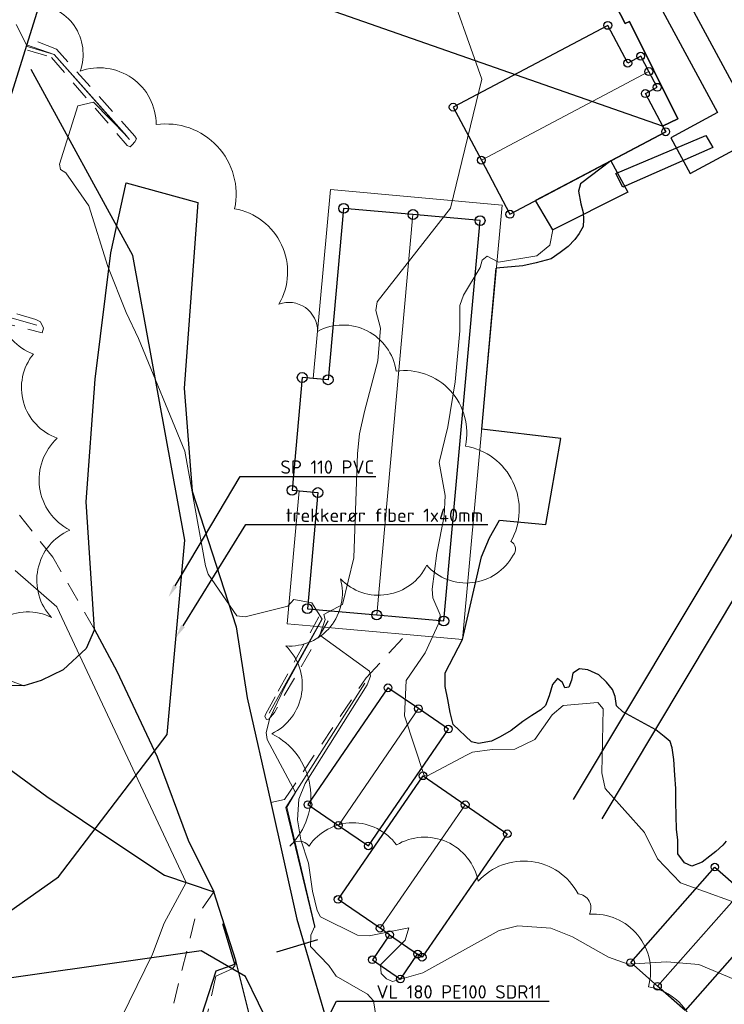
# Model space of a CAD drawing. Header units: metres. Extents: x 0 to 385757, y 0 to 6885278.
# Tile 76 of 108: x 308679 to 308732, y 6884482 to 6884556. Entities that reach past the tile are written whole.
import ezdxf
from ezdxf import colors
from ezdxf.entities.mleader import LeaderData, LeaderLine
from ezdxf.math import Vec2, Vec3

# ---------------------------------------------------------------- set-up
doc = ezdxf.new("R2010")
doc.units = ezdxf.units.M
doc.linetypes.add('STVEGKANT', pattern=[2.5, 1.5, -1])
for name, color, linetype in [('_Ny kommunal fiber', 6, 'Continuous'), ('K--DI---', 7, 'Continuous'), ('K--DI---05009--TaksprangBunn', 9, 'Continuous'), ('K--DI---05014--Takkant-HUS_PRIKK', 8, 'Continuous'), ('K--DI---06099--FiktivAvgrensningForAnlegg', 9, 'Continuous'), ('K--DI---06622--Slipp', 9, 'Continuous'), ('K--DI---09111--KantUtsnitt', 9, 'Continuous'), ('K--DI---Flateavgrensning', 9, 'Continuous'), ('K--DI---FlytebryggeLandgang', 9, 'Continuous'), ('K--DI---Gjerde', 9, 'Continuous'), ('K--DI---VegAnnenAvgrensning', 9, 'Continuous'), ('K--DI---Vegbom', 9, 'Continuous'), ('K--DI---VegFiktivGrense', 9, 'Continuous')]:
    doc.layers.add(name, color=color, linetype=linetype)
doc.layers.add('_Tiltak', color=1, linetype='Continuous', lineweight=0, true_color=0xff0000)
for name, color, linetype, lineweight in [('K--DI---03001--Kystkontur-VANN', 8, 'Continuous', 30), ('K--DI---03005--KystkonturTekniskeAnlegg-VANN', 8, 'Continuous', 30), ('K--DI---05061--Veranda-HUSDIV', 8, 'Continuous', 9), ('K--DI---05081--Taksprang-HUSDIV', 8, 'Continuous', 9), ('K--DI---06002--MurLoddrett-STMUR', 8, 'STREK MED BDS208', 9), ('K--DI---06613--KaiBryggeKant-KAI', 8, 'Continuous', 9), ('K--DI---07007--AnnetVegarealAvgrensning-STVEGKANT', 252, 'STVEGKANT', 20), ('K--DI---07018--Vegdekkekant-VKANT', 250, 'Continuous', 25), ('K--DI---Høydekurve-KURVE', 8, 'Continuous', 9), ('K--DI---Mønelinje-HUSDIV', 8, 'Continuous', 9)]:
    doc.layers.add(name, color=color, linetype=linetype, lineweight=lineweight)
doc.layers.add('K--DI---HUS_PRIKK', color=7, linetype='Continuous', true_color=0x000000)
doc.styles.get("Standard").update_dxf_attribs({"font": 'isocpeur.ttf'})
doc.linetypes.add('STREK MED BDS208', pattern='A,3.5,[208,BDS.shx,S=128,R=0,X=0,Y=0]', length=3.5)

# ---------------------------------------------------------------- blocks, each defined once
blk = doc.blocks.new('BDS199')
at = {"layer": 'K--DI---'}
blk.add_circle((0, 0), 5, dxfattribs=at)

msp = doc.modelspace()

# ---------------------------------------------------------------- linework, layer by layer
at = {"layer": '_Ny kommunal fiber', "linetype": 'Continuous'}
for points in [[(308671.6372, 6884473.868), (308668.6373, 6884476.2208), (308673.4869, 6884486.152), (308681.6756, 6884491.8987), (308689.7977, 6884502.5791), (308691.1413, 6884517.1262), (308687.2373, 6884538.4707), (308679.6318, 6884552.3878)], [(308702.49, 6884470.4614), (308695.685, 6884484.4436), (308692.3535, 6884486.3717), (308672.5134, 6884483.5407), (308668.9176, 6884476.2677)]]:
    msp.add_lwpolyline(points, dxfattribs=at)
at = {"layer": '_Tiltak', "linetype": 'Continuous'}
for points in [[(308728.9017, 6884477.2175, 0.5205671), (308725.842, 6884483.6755, 0.5205671), (308725.842, 6884483.6755, 0.5205671), (308721.4224, 6884489.1137, 0.5205671), (308721.4224, 6884489.1137, 0.5205671), (308720.5725, 6884490.6431, 0.5205671), (308713.0932, 6884491.5779, 0.5205671), (308713.0932, 6884491.5779, 0.5205671), (308706.9739, 6884494.297, 0.5205671), (308706.9739, 6884494.297, 0.5205671), (308700.4296, 6884494.212, 0.5205671), (308700.4296, 6884494.212, 0.5205671), (308698.9847, 6884494.212, 0.5205671), (308697.6346, 6884502.6234, 0.5205671), (308697.6346, 6884502.6234, 0.5205671), (308698.6907, 6884509.2092, 0.5205671), (308698.6907, 6884509.2092, 0.5205671), (308702.7756, 6884514.2292, 0.5205671), (308702.7756, 6884514.2292, 0.5205671), (308709.2434, 6884515.2502, 0.5205671), (308709.2434, 6884515.2502, 0.5205671), (308715.7112, 6884516.016, 0.5205671), (308715.7112, 6884516.016, 0.5205671), (308715.541, 6884517.037, 0.5205671), (308712.1369, 6884524.184, 0.5205671), (308712.1369, 6884524.184, 0.5205671), (308706.9455, 6884529.7996, 0.5205671), (308706.9455, 6884529.7996, 0.5205671), (308701.0735, 6884532.7775, 0.5205671), (308701.0735, 6884532.7775, 0.5205671), (308698.1801, 6884534.8196, 0.5205671), (308694.861, 6884541.9666, 0.5205671), (308694.861, 6884541.9666, 0.5205671), (308688.9889, 6884548.2628, 0.5205671), (308688.9889, 6884548.2628, 0.5205671), (308683.2871, 6884552.2618, 0.5205671), (308683.2871, 6884552.2618, 0.5205671), (308679.7978, 6884557.2817, 0.5205671), (308673.5853, 6884555.0695, 0.5205671)], [(308678.0958, 6884537.4571, 0.5205671), (308679.7978, 6884531.0759, 0.5205671), (308679.7978, 6884531.0759, 0.5205671), (308681.5849, 6884524.7796, 0.5205671), (308681.5849, 6884524.7796, 0.5205671), (308682.5212, 6884517.8878, 0.5205671), (308682.5212, 6884517.8878, 0.5205671), (308681.1594, 6884511.3364, 0.5205671), (308681.1594, 6884511.3364, 0.5205671), (308675.2873, 6884508.1032, 0.5205671)]]:
    msp.add_lwpolyline(points, format="xyb", dxfattribs=at)
at = {"layer": 'K--DI---03001--Kystkontur-VANN', "elevation": 0.61, "flags": 128}
for points in [[(308723.02, 6884545.56), (308720.76, 6884543.84), (308720.61, 6884543.28), (308720.78, 6884542.33), (308720.96, 6884541.69), (308720.97, 6884541.15), (308720.96, 6884540.64), (308720.66, 6884540.11), (308720.33, 6884539.67), (308719.83, 6884539.13), (308719.24, 6884538.68), (308718.57, 6884538.21), (308717.44, 6884537.91), (308716.43, 6884537.68), (308714.45, 6884537.52)], [(308731.67, 6884494.59), (308731.4, 6884494.28), (308730.89, 6884493.81), (308730.44, 6884493.46), (308729.87, 6884493.01), (308729.09, 6884492.72), (308728.54, 6884492.95), (308728.03, 6884493.63), (308728.04, 6884494.67), (308727.95, 6884495.49), (308727.92, 6884496.47), (308727.88, 6884497.54), (308727.9, 6884498.54), (308727.81, 6884499.53), (308727.73, 6884500.69), (308727.61, 6884501.58), (308727.46, 6884502.04), (308727.03, 6884502.42), (308726.4, 6884502.92), (308723.92, 6884504.27), (308723.46, 6884504.73), (308723.35, 6884505.41), (308723.14, 6884505.95), (308722.7, 6884506.49), (308722.12, 6884507.05), (308721.31, 6884507.43), (308720.67, 6884507.49), (308720.19, 6884507.16), (308720.07, 6884506.64), (308719.88, 6884506.12), (308719.59, 6884506.07), (308719.41, 6884506.46), (308719.02, 6884506.76), (308718.67, 6884506.33), (308718.42, 6884505.46), (308718.13, 6884504.75), (308717.78, 6884504.41), (308717.11, 6884504), (308716.43, 6884503.54), (308715.57, 6884502.87), (308714.73, 6884502.4), (308714.1, 6884502.08), (308713.12, 6884501.9), (308712.6, 6884502.03), (308711.22, 6884503.32), (308711, 6884504.22), (308710.83, 6884505.2), (308710.63, 6884506.17), (308710.63, 6884507.2), (308711.93, 6884509.68), (308713.35, 6884515.88), (308713.94, 6884517.32), (308714.7, 6884518.62)]]:
    msp.add_lwpolyline(points, dxfattribs=at)
at = {"layer": 'K--DI---03005--KystkonturTekniskeAnlegg-VANN', "elevation": 0.61, "flags": 128}
for points in [[(308665.12, 6884575.67), (308673.55, 6884576.81), (308674.27, 6884579.06), (308686.85, 6884575.47), (308686.54, 6884574.11), (308689.88, 6884568.48), (308711.54, 6884561.15), (308719.94, 6884558), (308722.3, 6884559.33), (308724.09, 6884555.84), (308724.41, 6884555.98), (308728.05, 6884548.7), (308726.9, 6884548.16)], [(308726.9, 6884548.16), (308727.13, 6884547.73), (308723.02, 6884545.56)], [(308714.7, 6884518.62), (308718.15, 6884518.31), (308719.28, 6884524.74), (308713.36, 6884525.45), (308714.45, 6884537.52)]]:
    msp.add_lwpolyline(points, dxfattribs=at)
at = {"layer": 'K--DI---05009--TaksprangBunn', "linetype": 'Continuous', "elevation": 4.7}
msp.add_lwpolyline([(308706.46, 6884487.57), (308708.56, 6884486.12)], dxfattribs=at)
at = {"layer": 'K--DI---05014--Takkant-HUS_PRIKK'}
for points in [[(308624.48, 6884582.37, 6.78), (308682.42, 6884564.27, 6.78), (308673.4, 6884535.4, 6.78), (308663.52, 6884538.48, 7.84)], [(308722.8, 6884555.7, 5.28), (308711.22, 6884549.57, 5.28), (308713.33, 6884545.6, 9.06), (308715.47, 6884541.55, 5.28), (308727.13, 6884547.73, 5.28), (308725.61, 6884550.59, 7.74), (308726.5, 6884551.06, 7.74), (308725.87, 6884552.24, 9.06), (308725.26, 6884553.39, 7.74), (308724.29, 6884552.87, 7.74), (308722.8, 6884555.7, 5.28)], [(308710.52, 6884511.08, 10.41), (308713.24, 6884541.07, 10.41), (308708.21, 6884541.53, 11.3), (308703.02, 6884541.99, 10.41), (308701.86, 6884529.15, 10.41), (308699.92, 6884529.32, 10.19), (308699.16, 6884520.87, 10.19), (308701.09, 6884520.7, 10.37), (308700.31, 6884512, 10.37), (308705.5, 6884511.53, 11.3), (308710.52, 6884511.08, 10.41)], [(308706.34, 6884506.07, 3.48), (308700.35, 6884497.32, 3.48), (308702.63, 6884495.76, 5.48), (308704.87, 6884494.23, 3.48), (308710.86, 6884502.98, 3.48), (308708.62, 6884504.51, 5.48), (308706.34, 6884506.07, 3.48)], [(308706.46, 6884487.57, 7.97), (308705.75, 6884488.06, 8.89), (308702.6, 6884490.22, 4.81), (308708.97, 6884499.48, 4.81), (308712.12, 6884497.31, 8.89), (308715.27, 6884495.14, 4.81), (308708.9, 6884485.89, 4.81), (308708.56, 6884486.12, 5.24)], [(308734.89, 6884489.05, 3.84), (308728.58, 6884481.9, 3.84), (308726.52, 6884483.71, 5.46), (308724.51, 6884485.49, 3.84), (308730.81, 6884492.64, 3.84), (308732.83, 6884490.87, 5.46), (308734.89, 6884489.05, 3.84)], [(308706.46, 6884487.57, 4.7), (308705.17, 6884485.7, 4.07), (308707.27, 6884484.25, 4.07), (308708.56, 6884486.12, 4.7)]]:
    msp.add_polyline3d(points, dxfattribs=at)
at = {"layer": 'K--DI---05061--Veranda-HUSDIV', "elevation": 8.59, "flags": 128}
msp.add_lwpolyline([(308700.75, 6884529.25), (308701.86, 6884529.15), (308703.02, 6884541.99), (308708.21, 6884541.53), (308713.24, 6884541.07), (308710.52, 6884511.08), (308705.5, 6884511.53), (308700.31, 6884512), (308701.09, 6884520.7), (308699.69, 6884520.83), (308698.79, 6884510.87), (308701.09, 6884510.66), (308701.26, 6884510.65), (308711.93, 6884509.68), (308714.88, 6884542.24), (308702.03, 6884543.4), (308700.75, 6884529.25)], dxfattribs=at)
at = {"layer": 'K--DI---05081--Taksprang-HUSDIV'}
msp.add_polyline3d([(308706.46, 6884487.57, 7.97), (308708.56, 6884486.12, 5.24)], dxfattribs=at)
at = {"layer": 'K--DI---06002--MurLoddrett-STMUR', "elevation": 1.1, "flags": 128}
msp.add_lwpolyline([(308714.7, 6884518.62), (308718.15, 6884518.31), (308719.28, 6884524.74)], dxfattribs=at)
at = {"layer": 'K--DI---06002--MurLoddrett-STMUR'}
for points in [[(308687, 6884547.16, 2.99), (308681.34, 6884553.51, 3.24), (308679.26, 6884554.14, 3.33)], [(308680.05, 6884533.23, 3.61), (308673.46, 6884535.12, 4.61)], [(308697.44, 6884504.17, 3.33), (308701.4, 6884511.21, 3.27)], [(308700.87, 6884488.12, 3.11), (308698.7, 6884497.11, 3.12), (308704.62, 6884506.43, 2.12)]]:
    msp.add_polyline3d(points, dxfattribs=at)
at = {"layer": 'K--DI---06099--FiktivAvgrensningForAnlegg', "linetype": 'Continuous', "elevation": 2.29}
msp.add_lwpolyline([(308723.02, 6884545.56), (308717.39, 6884542.57)], dxfattribs=at)
at = {"layer": 'K--DI---06099--FiktivAvgrensningForAnlegg', "linetype": 'Continuous'}
msp.add_polyline3d([(308726.9, 6884548.16, 2), (308660.71, 6884571.3, 1.87)], dxfattribs=at)
at = {"layer": 'K--DI---06613--KaiBryggeKant-KAI', "elevation": 2.29, "flags": 128}
msp.add_lwpolyline([(308723.02, 6884545.56), (308724.3, 6884543.2), (308718.68, 6884540.37), (308717.39, 6884542.57)], dxfattribs=at)
at = {"layer": 'K--DI---06613--KaiBryggeKant-KAI'}
msp.add_polyline3d([(308726.9, 6884548.16, 2), (308728.05, 6884548.7, 1.99), (308724.41, 6884555.98, 1.99), (308724.09, 6884555.84, 1.99), (308722.3, 6884559.33, 1.99), (308719.94, 6884558, 1.99), (308711.54, 6884561.15, 1.99), (308689.88, 6884568.48, 1.99), (308686.54, 6884574.11, 1.99), (308686.85, 6884575.47, 1.99), (308674.27, 6884579.06, 1.99), (308673.55, 6884576.81, 1.98), (308662.15, 6884575.27, 1.87), (308660.71, 6884571.3, 1.87)], dxfattribs=at)
at = {"layer": 'K--DI---06622--Slipp', "linetype": 'Continuous'}
for points in [[(308732.33, 6884517.95, -0.52), (308720.21, 6884497.71, 1.44)], [(308722.37, 6884496.25, 1.4), (308734.73, 6884516.92, -0.52)]]:
    msp.add_polyline3d(points, dxfattribs=at)
at = {"layer": 'K--DI---07007--AnnetVegarealAvgrensning-STVEGKANT'}
for points in [[(308679.35, 6884553.83, 3.24), (308681.15, 6884553.3, 3.24), (308686.82, 6884546.7, 2.76), (308687.05, 6884546.61, 2.75), (308687.19, 6884546.75, 2.75), (308687.39, 6884546.98, 2.65), (308687.51, 6884547.2, 2.61), (308687.4, 6884547.4, 2.53), (308681.52, 6884553.91, 1.85), (308679.44, 6884554.74, 1.85)], [(308664.11, 6884537.62, 5.9), (308672.11, 6884534.81, 5.18), (308680.45, 6884532.67, 3.41), (308680.56, 6884533.01, 3.38), (308680.33, 6884533.48, 3.38), (308679.98, 6884533.67, 3.37), (308673.47, 6884535.62, 3.32)], [(308684.36, 6884510.44, 3.01), (308681.24, 6884515.85, 3.49), (308676.96, 6884521.29, 3.6), (308671.79, 6884526.25, 4.68), (308667.46, 6884529.89, 5.5), (308664.45, 6884531.98, 5.62), (308661.95, 6884533.43, 5.88)], [(308679.07, 6884506.23, 2.33), (308677.87, 6884506.68, 2.25), (308677.05, 6884507.1, 2.09), (308676.34, 6884507.74, 1.94), (308675.9, 6884508.44, 1.89), (308675.21, 6884510.13, 1.83), (308674.54, 6884512.53, 1.81), (308673.21, 6884516.05, 1.68), (308673.64, 6884517.73, 1.73)], [(308701.86, 6884511.1, 1.82), (308697.84, 6884504.23, 2.95), (308697.43, 6884503.72, 3.01), (308697.25, 6884503.7, 3.04), (308697.12, 6884503.93, 3.19), (308697.17, 6884504.07, 3.21), (308698.13, 6884505.81, 3.21), (308701.17, 6884511.39, 3.14)], [(308697.57, 6884497.49, 3.16), (308698.6, 6884497.7, 3.14), (308704.71, 6884506.83, 2.15), (308707.6, 6884509.95, 1.96)], [(308693.31, 6884490.78, 3.18), (308691.89, 6884488.76, 3.18), (308689.48, 6884479.23, 3.26), (308684.21, 6884480.64, 2.89), (308682.86, 6884479.49, 2.89), (308682.21, 6884478.34, 2.89), (308681.56, 6884476.13, 2.9), (308676.98, 6884476.87, 2.78), (308676.48, 6884481.67, 2.49), (308674.71, 6884483.97, 2.27), (308673.2, 6884485.6, 2.12), (308672.59, 6884485.89, 2.04), (308671.93, 6884486.05, 1.89), (308671.55, 6884485.8, 1.88), (308671.39, 6884485.49, 1.88), (308671.45, 6884485.01, 1.88), (308671.73, 6884483.84, 1.88), (308672.9, 6884479.93, 1.88), (308673.75, 6884477.32, 1.88), (308674.52, 6884476.1, 1.89), (308675, 6884475.5, 1.89)], [(308694.94, 6884485.64, 3.44), (308694.87, 6884485.25, 3.44), (308694.68, 6884485.03, 3.44), (308693.45, 6884484.46, 3.44), (308692.84, 6884481.68, 3.56), (308690.23, 6884472.94, 3.57), (308689.93, 6884472.26, 3.57), (308689.63, 6884471.89, 3.57), (308689.38, 6884471.64, 3.57), (308686.78, 6884471.1, 3.57)]]:
    msp.add_polyline3d(points, dxfattribs=at)
at = {"layer": 'K--DI---07018--Vegdekkekant-VKANT'}
for points in [[(308684.36, 6884510.44, 3.01), (308683.74, 6884509.01, 2.99), (308682.03, 6884507.41, 2.79), (308680.37, 6884506.63, 2.56), (308679.07, 6884506.23, 2.33)], [(308697.57, 6884497.49, 3.16), (308699.52, 6884488.74, 3.29), (308701.63, 6884481.5, 3.38), (308703.56, 6884476.55, 3.42), (308705.56, 6884473.8, 3.49), (308708.04, 6884471.99, 3.52), (308710.95, 6884470.64, 3.59), (308714.82, 6884470.09, 3.73), (308719.44, 6884470.31, 3.77), (308724.68, 6884470.87, 3.78), (308731.34, 6884472.25, 3.86), (308739.45, 6884474.67, 3.95)], [(308694.94, 6884485.64, 3.44), (308693.31, 6884490.78, 3.18)]]:
    msp.add_polyline3d(points, dxfattribs=at)
at = {"layer": 'K--DI---09111--KantUtsnitt', "linetype": 'Continuous'}
for points, elevation in [([(308665.12, 6884575.67), (308673.55, 6884576.81), (308674.27, 6884579.06), (308686.85, 6884575.47), (308686.54, 6884574.11), (308689.88, 6884568.48), (308711.54, 6884561.15), (308719.94, 6884558), (308722.3, 6884559.33), (308724.09, 6884555.84), (308724.41, 6884555.98), (308728.05, 6884548.7), (308726.9, 6884548.16)], 0.61), ([(308726.9, 6884548.16), (308727.13, 6884547.73), (308723.02, 6884545.56)], 0.61), ([(308723.02, 6884545.56), (308720.76, 6884543.84), (308720.61, 6884543.28), (308720.78, 6884542.33), (308720.96, 6884541.69), (308720.97, 6884541.15), (308720.96, 6884540.64), (308720.66, 6884540.11), (308720.33, 6884539.67), (308719.83, 6884539.13), (308719.24, 6884538.68), (308718.57, 6884538.21), (308717.44, 6884537.91), (308716.43, 6884537.68), (308714.45, 6884537.52)], 0.61), ([(308723.02, 6884545.56), (308717.39, 6884542.57)], 2.29), ([(308723.02, 6884545.56), (308724.3, 6884543.2), (308718.68, 6884540.37), (308717.39, 6884542.57)], 2.29), ([(308714.7, 6884518.62), (308718.15, 6884518.31), (308719.28, 6884524.74), (308713.36, 6884525.45), (308714.45, 6884537.52)], 0.61), ([(308731.67, 6884494.59), (308731.4, 6884494.28), (308730.89, 6884493.81), (308730.44, 6884493.46), (308729.87, 6884493.01), (308729.09, 6884492.72), (308728.54, 6884492.95), (308728.03, 6884493.63), (308728.04, 6884494.67), (308727.95, 6884495.49), (308727.92, 6884496.47), (308727.88, 6884497.54), (308727.9, 6884498.54), (308727.81, 6884499.53), (308727.73, 6884500.69), (308727.61, 6884501.58), (308727.46, 6884502.04), (308727.03, 6884502.42), (308726.4, 6884502.92), (308723.92, 6884504.27), (308723.46, 6884504.73), (308723.35, 6884505.41), (308723.14, 6884505.95), (308722.7, 6884506.49), (308722.12, 6884507.05), (308721.31, 6884507.43), (308720.67, 6884507.49), (308720.19, 6884507.16), (308720.07, 6884506.64), (308719.88, 6884506.12), (308719.59, 6884506.07), (308719.41, 6884506.46), (308719.02, 6884506.76), (308718.67, 6884506.33), (308718.42, 6884505.46), (308718.13, 6884504.75), (308717.78, 6884504.41), (308717.11, 6884504), (308716.43, 6884503.54), (308715.57, 6884502.87), (308714.73, 6884502.4), (308714.1, 6884502.08), (308713.12, 6884501.9), (308712.6, 6884502.03), (308711.22, 6884503.32), (308711, 6884504.22), (308710.83, 6884505.2), (308710.63, 6884506.17), (308710.63, 6884507.2), (308711.93, 6884509.68), (308713.35, 6884515.88), (308713.94, 6884517.32), (308714.7, 6884518.62)], 0.61)]:
    msp.add_lwpolyline(points, dxfattribs=dict(at, elevation=elevation))
for points in [[(308726.9, 6884548.16, 2), (308728.05, 6884548.7, 1.99), (308724.41, 6884555.98, 1.99), (308724.09, 6884555.84, 1.99), (308722.3, 6884559.33, 1.99), (308719.94, 6884558, 1.99), (308711.54, 6884561.15, 1.99), (308689.88, 6884568.48, 1.99), (308686.54, 6884574.11, 1.99), (308686.85, 6884575.47, 1.99), (308674.27, 6884579.06, 1.99), (308673.55, 6884576.81, 1.98), (308662.15, 6884575.27, 1.87), (308660.71, 6884571.3, 1.87)], [(308726.9, 6884548.16, 2), (308660.71, 6884571.3, 1.87)], [(308684.36, 6884510.44, 3.01), (308683.74, 6884520.01, 3.71), (308684.41, 6884529.2, 3.63), (308685.6, 6884538.66, 3.31), (308686.74, 6884543.9, 2.86), (308692.11, 6884542.43, 2.61), (308691.08, 6884528.51, 3.26), (308691.69, 6884520.8, 3.27), (308694.98, 6884510.65, 3.05)], [(308679.07, 6884506.23, 2.33), (308677.26, 6884506.24, 2.14), (308673.94, 6884508.38, 1.87), (308671.07, 6884510.98, 1.64), (308667.63, 6884513.34, 1.58), (308659.69, 6884516.49, 1.58), (308644.95, 6884521.47, 1.62), (308623.64, 6884527.92, 1.64), (308609.74, 6884533.07, 1.62), (308605.87, 6884534.8, 1.59), (308603.99, 6884530.25, 1.59), (308613.88, 6884526.57, 1.76), (308631.56, 6884520.33, 1.87), (308644.84, 6884516.37, 1.86), (308660.32, 6884511.76, 1.83), (308667.57, 6884508.73, 1.85), (308673.23, 6884503.71, 1.97), (308675.69, 6884501.67, 2.03), (308680.8, 6884497.93, 2.25), (308684.77, 6884495.25, 2.33), (308689.62, 6884492.03, 2.86), (308693.31, 6884490.78, 3.18)], [(308684.36, 6884510.44, 3.01), (308683.74, 6884509.01, 2.99), (308682.03, 6884507.41, 2.79), (308680.37, 6884506.63, 2.56), (308679.07, 6884506.23, 2.33)], [(308684.36, 6884510.44, 3.01), (308686.05, 6884507.32, 3.01), (308689.06, 6884500.89, 3.02), (308691.38, 6884494.65, 3.08), (308693.31, 6884490.78, 3.18)], [(308694.98, 6884510.65, 3.05), (308695.8, 6884505.31, 3.06), (308697.57, 6884497.49, 3.16)], [(308697.57, 6884497.49, 3.16), (308699.52, 6884488.74, 3.29), (308701.63, 6884481.5, 3.38), (308703.56, 6884476.55, 3.42), (308705.56, 6884473.8, 3.49), (308708.04, 6884471.99, 3.52), (308710.95, 6884470.64, 3.59), (308714.82, 6884470.09, 3.73), (308719.44, 6884470.31, 3.77), (308724.68, 6884470.87, 3.78), (308731.34, 6884472.25, 3.86), (308739.45, 6884474.67, 3.95)], [(308694.94, 6884485.64, 3.44), (308693.31, 6884490.78, 3.18)], [(308728.99, 6884464.29, 3.98), (308727.96, 6884464.68, 3.91), (308723.22, 6884464.4, 3.97), (308715.91, 6884464.02, 4.01), (308710.51, 6884464.62, 4), (308705.71, 6884466.44, 3.94), (308703.05, 6884468.54, 3.83), (308700.39, 6884471.75, 3.65), (308698.28, 6884475.35, 3.5), (308696.46, 6884479.64, 3.48), (308694.94, 6884485.64, 3.44)]]:
    msp.add_polyline3d(points, dxfattribs=at)
at = {"layer": 'K--DI---Flateavgrensning', "linetype": 'Continuous', "elevation": -0.01}
msp.add_lwpolyline([(308727.52, 6884547.28), (308728.97, 6884544.6), (308734.26, 6884547.45), (308724.13, 6884566.22), (308722.33, 6884565.25), (308731.01, 6884549.16), (308727.52, 6884547.28)], dxfattribs=at)
at = {"layer": 'K--DI---FlytebryggeLandgang', "linetype": 'Continuous'}
msp.add_polyline3d([(308730.14, 6884547.45, -0.05), (308730.67, 6884546.54, 0.02), (308723.93, 6884543.58, 2.28), (308723.39, 6884544.59, 2.28), (308730.14, 6884547.45, -0.05)], dxfattribs=at)
at = {"layer": 'K--DI---Gjerde', "linetype": 'Continuous'}
msp.add_polyline3d([(308686.46, 6884471.54, 5.18), (308689.38, 6884472.22, 5.18), (308693.48, 6884484.86, 5.32), (308694.87, 6884485.37, 5.32), (308693.98, 6884488.39, 5.32)], dxfattribs=at)
at = {"layer": 'K--DI---Høydekurve-KURVE', "flags": 128}
for points, elevation in [([(308710.49, 6884559.78), (308713.37, 6884551.67), (308711.03, 6884542.01), (308705.54, 6884534.99), (308705.43, 6884534.33), (308705.77, 6884533.01), (308705.58, 6884530.58), (308704.58, 6884526.78), (308704.22, 6884525.11), (308704.05, 6884523.62), (308703.78, 6884515.82), (308702.93, 6884512.32), (308701.53, 6884511.56), (308701.64, 6884511.2), (308701.23, 6884510.02), (308704.95, 6884507.33), (308705.04, 6884506.94), (308704.78, 6884506.29), (308700.13, 6884498.9), (308699.67, 6884497.74), (308699.56, 6884496.19), (308699.82, 6884494.69), (308700.39, 6884492.93), (308700.69, 6884490.83), (308701.03, 6884489.38), (308701.28, 6884488.91), (308704.05, 6884487.53), (308704.92, 6884487.48), (308707.89, 6884488.1), (308707.64, 6884487.17), (308705.78, 6884485.31), (308705.84, 6884484.68), (308706.22, 6884484.26), (308706.69, 6884484.07), (308708.95, 6884484.72), (308714.66, 6884487.89), (308716.07, 6884488.24), (308718.54, 6884488.07), (308720.16, 6884487.41), (308722.84, 6884485.89), (308724.32, 6884485.37), (308727.22, 6884485.54), (308729.61, 6884485.34), (308732.23, 6884484.25)], 2), ([(308678.51, 6884555.77), (308679.29, 6884554.24), (308681.35, 6884553.52), (308686.79, 6884547.4), (308684.29, 6884549.95), (308683.11, 6884549.67), (308681.76, 6884545.31), (308681.82, 6884544.9), (308682.22, 6884544.66), (308683.95, 6884542.19), (308685.38, 6884537.63), (308686.73, 6884534.18), (308687.67, 6884532.24), (308691.14, 6884523.79), (308692.68, 6884515.2), (308692.89, 6884514.59), (308695.03, 6884511.46), (308695.65, 6884511.38), (308698.84, 6884512.19), (308699.29, 6884512.69), (308700.63, 6884512.45), (308701.42, 6884511.21), (308698.61, 6884506.15), (308697.5, 6884503.81), (308697.23, 6884502.72), (308697.29, 6884502.21), (308699.41, 6884498.23), (308698.78, 6884497.14), (308700.87, 6884488.22), (308700.57, 6884487.55), (308700.55, 6884486.7), (308701.91, 6884485.28), (308702.47, 6884484.46), (308704.8, 6884483.12), (308705.25, 6884482.62), (308705.45, 6884481.38)], 3), ([(308718.68, 6884540.37), (308718.46, 6884539.23), (308717.49, 6884538.43), (308714.62, 6884537.96), (308713.76, 6884538.42), (308713.4, 6884538.11), (308713.25, 6884537.56), (308712, 6884535.49), (308711.73, 6884534.71), (308711.72, 6884532.82), (308711.38, 6884528.99), (308710.81, 6884525.63), (308710.18, 6884522.96), (308710.61, 6884520.49), (308710.54, 6884518.93), (308710, 6884516.17), (308709.66, 6884513.45), (308709.7, 6884512.82), (308710.24, 6884511.53), (308710.26, 6884511.13), (308709.13, 6884508.7), (308707.7, 6884506.62), (308707.59, 6884503.96), (308709.06, 6884499.49), (308709.24, 6884499.44), (308712.23, 6884501.03), (308712.67, 6884501.24), (308714.13, 6884501.46), (308715.84, 6884501.48), (308717.33, 6884502.21), (308718.63, 6884504.04), (308719.46, 6884504.74), (308722.05, 6884504.97), (308722.45, 6884504.49), (308722.34, 6884499.69), (308722.61, 6884498.52), (308725.55, 6884495.22), (308726.52, 6884493.26), (308728.24, 6884491.46), (308733.9, 6884489.42)], 1), ([(308685.82, 6884480.21), (308688.7, 6884486.12), (308689.58, 6884488.45), (308691.23, 6884491.49), (308681.56, 6884512.14), (308678.43, 6884514.85)], 3)]:
    msp.add_lwpolyline(points, dxfattribs=dict(at, elevation=elevation))
at = {"layer": 'K--DI---Mønelinje-HUSDIV', "flags": 128}
for points, elevation in [([(308725.87, 6884552.24), (308713.33, 6884545.6)], 9.06), ([(308705.5, 6884511.53), (308708.21, 6884541.53)], 11.3), ([(308708.62, 6884504.51), (308702.63, 6884495.76)], 5.48), ([(308712.12, 6884497.31), (308705.75, 6884488.06)], 8.89), ([(308732.83, 6884490.87), (308726.52, 6884483.71)], 5.46)]:
    msp.add_lwpolyline(points, dxfattribs=dict(at, elevation=elevation))
at = {"layer": 'K--DI---VegAnnenAvgrensning', "linetype": 'Continuous'}
for points in [[(308684.36, 6884510.44, 3.01), (308683.74, 6884520.01, 3.71), (308684.41, 6884529.2, 3.63), (308685.6, 6884538.66, 3.31), (308686.74, 6884543.9, 2.86), (308692.11, 6884542.43, 2.61), (308691.08, 6884528.51, 3.26), (308691.69, 6884520.8, 3.27), (308694.98, 6884510.65, 3.05)], [(308679.07, 6884506.23, 2.33), (308677.26, 6884506.24, 2.14), (308673.94, 6884508.38, 1.87), (308671.07, 6884510.98, 1.64), (308667.63, 6884513.34, 1.58), (308659.69, 6884516.49, 1.58), (308644.95, 6884521.47, 1.62), (308623.64, 6884527.92, 1.64), (308609.74, 6884533.07, 1.62), (308605.87, 6884534.8, 1.59), (308603.99, 6884530.25, 1.59), (308613.88, 6884526.57, 1.76), (308631.56, 6884520.33, 1.87), (308644.84, 6884516.37, 1.86), (308660.32, 6884511.76, 1.83), (308667.57, 6884508.73, 1.85), (308673.23, 6884503.71, 1.97), (308675.69, 6884501.67, 2.03), (308680.8, 6884497.93, 2.25), (308684.77, 6884495.25, 2.33), (308689.62, 6884492.03, 2.86), (308693.31, 6884490.78, 3.18)], [(308694.98, 6884510.65, 3.05), (308695.8, 6884505.31, 3.06), (308697.57, 6884497.49, 3.16)], [(308728.99, 6884464.29, 3.98), (308727.96, 6884464.68, 3.91), (308723.22, 6884464.4, 3.97), (308715.91, 6884464.02, 4.01), (308710.51, 6884464.62, 4), (308705.71, 6884466.44, 3.94), (308703.05, 6884468.54, 3.83), (308700.39, 6884471.75, 3.65), (308698.28, 6884475.35, 3.5), (308696.46, 6884479.64, 3.48), (308694.94, 6884485.64, 3.44)]]:
    msp.add_polyline3d(points, dxfattribs=at)
at = {"layer": 'K--DI---Vegbom', "elevation": 5.2}
msp.add_lwpolyline([(308698.0094, 6884486.2802), (308701.0994, 6884487.2202)], dxfattribs=at)
at = {"layer": 'K--DI---Vegbom', "linetype": 'Continuous', "elevation": 5.2}
msp.add_lwpolyline([(308698.01, 6884486.28), (308701.1, 6884487.22)], dxfattribs=at)
at = {"layer": 'K--DI---VegFiktivGrense', "linetype": 'Continuous'}
msp.add_polyline3d([(308684.36, 6884510.44, 3.01), (308686.05, 6884507.32, 3.01), (308689.06, 6884500.89, 3.02), (308691.38, 6884494.65, 3.08), (308693.31, 6884490.78, 3.18)], dxfattribs=at)

# ---------------------------------------------------------------- block references
at = {"layer": 'K--DI---HUS_PRIKK', "linetype": 'Continuous'}
for p, xscale, yscale, rotation in [((308722.8, 6884555.7, 5.28), 0.05918651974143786, 0.05918651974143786, 207.8949976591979), ((308722.8, 6884555.7, 5.28), 0.05918651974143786, 0.05918651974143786, 207.8949976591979), ((308725.26, 6884553.39, 7.74), 0.05909212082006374, 0.05909212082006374, 208.1949790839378), ((308724.29, 6884552.87, 7.74), 0.05922742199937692, 0.05922742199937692, 117.7668842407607), ((308725.87, 6884552.24, 9.06), 0.05917127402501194, 0.05917127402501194, 117.9430344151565), ((308726.5, 6884551.06, 7.74), 0.05912252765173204, 0.05912252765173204, 118.0976829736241), ((308725.61, 6884550.59, 7.74), 0.05920464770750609, 0.05920464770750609, 27.83808123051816), ((308711.22, 6884549.57, 5.28), 0.05915640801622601, 0.05915640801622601, 297.9900254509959), ((308727.13, 6884547.73, 5.28), 0.05915665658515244, 0.05915665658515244, 117.9892385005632), ((308713.33, 6884545.6, 9.06), 0.05920028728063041, 0.05920028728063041, 297.8517517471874), ((308703.02, 6884541.99, 10.41), 0.0736702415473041, 0.0736702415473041, 264.8377597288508), ((308708.21, 6884541.53, 11.3), 0.07377480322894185, 0.07377480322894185, 174.9349966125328), ((308715.47, 6884541.55, 5.28), 0.05917719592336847, 0.05917719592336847, 27.92435696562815), ((308713.24, 6884541.07, 10.41), 0.07360276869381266, 0.07360276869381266, 174.7747613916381), ((308699.92, 6884529.32, 10.19), 0.07369475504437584, 0.07369475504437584, 264.8605985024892), ((308701.86, 6884529.15, 10.41), 0.07383636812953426, 0.07383636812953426, 174.9920281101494), ((308699.16, 6884520.87, 10.19), 0.07380847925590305, 0.07380847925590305, 354.9662130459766), ((308701.09, 6884520.7, 10.37), 0.07371219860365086, 0.07371219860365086, 264.8768344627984), ((308700.31, 6884512, 10.37), 0.07365707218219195, 0.07365707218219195, 354.8254792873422), ((308705.5, 6884511.53, 11.3), 0.07371303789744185, 0.07371303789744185, 354.8776153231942), ((308710.52, 6884511.08, 10.41), 0.07364865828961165, 0.07364865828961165, 84.81762937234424), ((308710.52, 6884511.08, 10.41), 0.07364865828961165, 0.07364865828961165, 84.81762937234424), ((308706.34, 6884506.07, 3.48), 0.05755167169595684, 0.05755167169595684, 235.6055730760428), ((308706.34, 6884506.07, 3.48), 0.05755167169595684, 0.05755167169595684, 235.6055730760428), ((308708.62, 6884504.51, 5.48), 0.05755432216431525, 0.05755432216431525, 145.6196552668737), ((308710.86, 6884502.98, 3.48), 0.05756298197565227, 0.05756298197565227, 145.6655286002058), ((308708.97, 6884499.48, 4.81), 0.05752032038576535, 0.05752032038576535, 325.4374753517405), ((308700.35, 6884497.32, 3.48), 0.05755432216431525, 0.05755432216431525, 325.6196552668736), ((308712.12, 6884497.31, 8.89), 0.05752032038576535, 0.05752032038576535, 325.437475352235), ((308702.63, 6884495.76, 5.48), 0.05756298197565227, 0.05756298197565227, 325.6655286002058), ((308715.27, 6884495.14, 4.81), 0.0575220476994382, 0.0575220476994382, 235.4468111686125), ((308704.87, 6884494.23, 3.48), 0.05755167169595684, 0.05755167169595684, 55.60557307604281), ((308730.81, 6884492.64, 3.84), 0.05669147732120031, 0.05669147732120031, 318.7739376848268), ((308702.6, 6884490.22, 4.81), 0.05752740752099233, 0.05752740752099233, 55.47572415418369), ((308705.75, 6884488.06, 8.89), 0.05754330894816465, 0.05754330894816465, 145.5610107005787), ((308706.46, 6884487.57, 4.7), 0.05751350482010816, 0.05751350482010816, 235.4005520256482), ((308706.46, 6884487.57, 7.97), 0.05751135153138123, 0.05751135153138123, 145.3888578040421), ((308708.56, 6884486.12, 4.7), 0.05751350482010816, 0.05751350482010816, 55.40055202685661), ((308708.56, 6884486.12, 5.24), 0.0576122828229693, 0.0576122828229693, 145.9228047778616), ((308705.17, 6884485.7, 4.07), 0.05750895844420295, 0.05750895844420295, 325.3758449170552), ((308708.9, 6884485.89, 4.81), 0.0576122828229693, 0.0576122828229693, 145.9228047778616), ((308724.51, 6884485.49, 3.84), 0.05668139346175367, 0.05668139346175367, 48.61611389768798), ((308707.27, 6884484.25, 4.07), 0.05751350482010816, 0.05751350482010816, 55.40055202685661), ((308726.52, 6884483.71, 5.46), 0.05667261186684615, 0.05667261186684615, 138.4727935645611)]:
    msp.add_blockref('BDS199', p, dxfattribs=dict(at, xscale=xscale, yscale=yscale, rotation=rotation))

# ---------------------------------------------------------------- leaders
at = {"layer": '_Tiltak', "linetype": 'Continuous'}
ml = msp.add_multileader_mtext('Standard', dxfattribs=at)
ml.set_content('SP 110 PVC', color=256)
ml.set_leader_properties()
ml.build(insert=Vec2(0, 0))
ml.multileader.update_dxf_attribs({"text_left_attachment_type": 6, "text_right_attachment_type": 5, "dogleg_length": 2, "arrow_head_size": 1})
ctx = ml.context
ctx.base_point, ctx.char_height, ctx.arrow_head_size, ctx.landing_gap_size, ctx.plane_origin = Vec3(308697.2872, 6884521.9074), 1, 1, 1, Vec3(308689.9024, 6884512.8549)
ctx.left_attachment, ctx.right_attachment = 6, 5
notes = []
notes.append((ctx, [(0, (1, 1, 0), (308695.2872, 6884521.9074), (1, 0), 2, [(0, [(308689.9024, 6884512.8549)], 0, [])])]))
ctx.mtext.insert, ctx.mtext.flow_direction = Vec3(308698.2872, 6884523.1074), 5
ml = msp.add_multileader_mtext('Standard', dxfattribs=at)
ml.set_content('trekkerør fiber 1x40mm', color=256)
ml.set_leader_properties()
ml.build(insert=Vec2(0, 0))
ml.multileader.update_dxf_attribs({"text_left_attachment_type": 6, "text_right_attachment_type": 5, "dogleg_length": 2, "arrow_head_size": 1})
ctx = ml.context
ctx.base_point, ctx.char_height, ctx.arrow_head_size, ctx.landing_gap_size, ctx.plane_origin = Vec3(308697.6906, 6884518.3022), 1, 1, 1, Vec3(308689.6816, 6884509.8313)
ctx.left_attachment, ctx.right_attachment = 6, 5
notes.append((ctx, [(0, (1, 1, 0), (308695.6906, 6884518.3022), (1, 0), 2, [(0, [(308690.4695, 6884509.8527)], 0, [])])]))
ctx.mtext.insert, ctx.mtext.flow_direction = Vec3(308698.6906, 6884519.5022), 5
ml = msp.add_multileader_mtext('Standard', dxfattribs=at)
ml.set_content('VL 180 PE100 SDR11', color=256)
ml.set_leader_properties()
ml.build(insert=Vec2(0, 0))
ml.multileader.update_dxf_attribs({"text_left_attachment_type": 6, "text_right_attachment_type": 5, "dogleg_length": 2, "arrow_head_size": 1})
ctx = ml.context
ctx.base_point, ctx.char_height, ctx.arrow_head_size, ctx.landing_gap_size, ctx.plane_origin = Vec3(308704.4842, 6884482.5917), 1, 1, 1, Vec3(308700.5412, 6884478.8063)
ctx.left_attachment, ctx.right_attachment = 6, 5
notes.append((ctx, [(0, (1, 1, 0), (308702.4842, 6884482.5917), (1, 0), 2, [(0, [(308700.5412, 6884478.8063)], 0, [])])]))
ctx.mtext.insert, ctx.mtext.flow_direction = Vec3(308705.4842, 6884483.7917), 5
for ctx, leaders in notes:
    for number, flags, end, landing, length, lines in leaders:
        leader = LeaderData()
        leader.index, (leader.has_last_leader_line, leader.has_dogleg_vector, leader.attachment_direction) = number, flags
        leader.last_leader_point, leader.dogleg_vector, leader.dogleg_length = Vec3(end), Vec3(landing), length
        for number, points, colour, breaks in lines:
            line = LeaderLine()
            line.index, line.vertices, line.color, line.breaks = number, Vec3.list(points), colors.encode_raw_color(colour), breaks
            leader.lines.append(line)
        ctx.leaders.append(leader)

doc.saveas('drawing.dxf')
